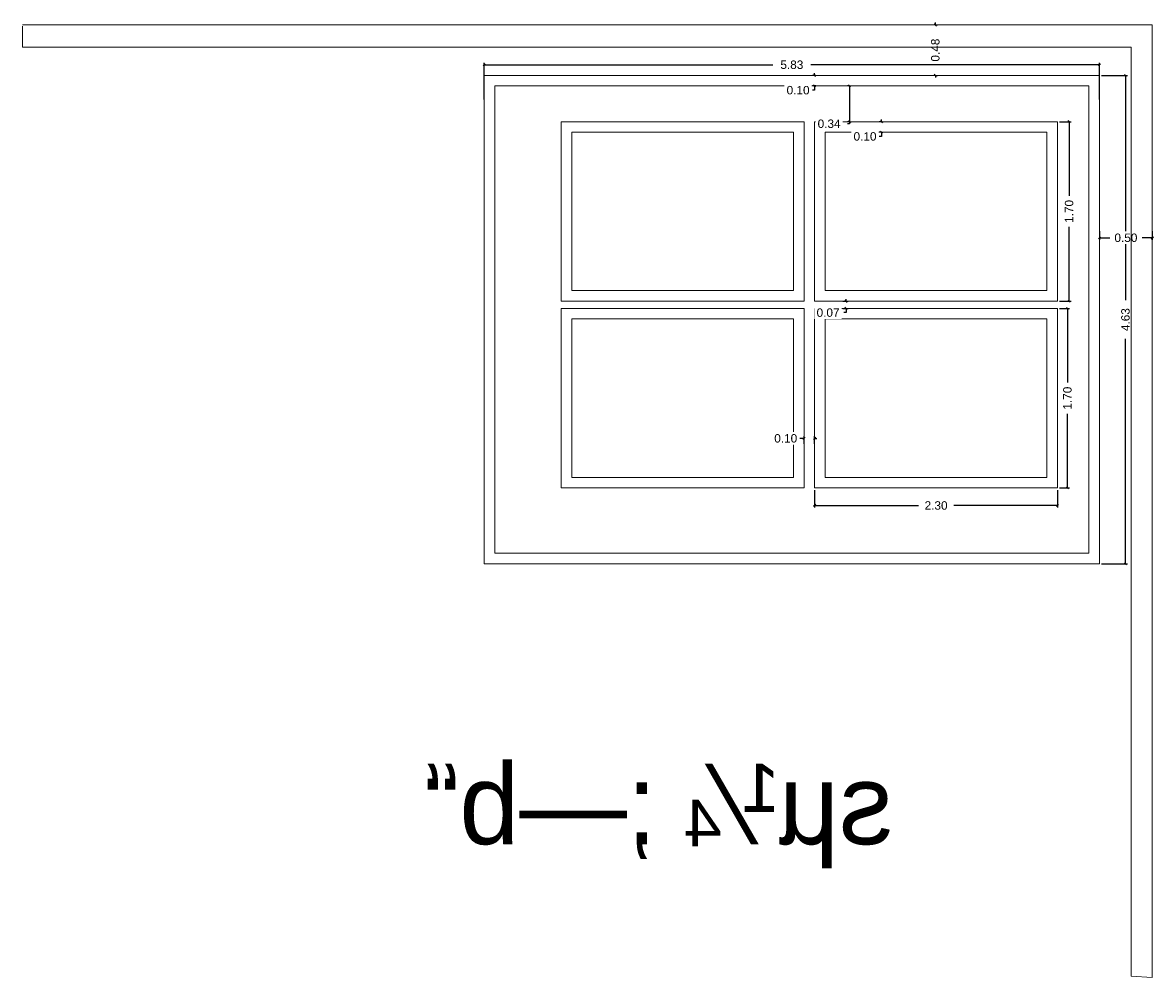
# Model space of a CAD drawing. Header units: inches. Extents: x 0 to 52.4, y -4.5 to 12.6.
# Tile 8 of 8: x 41.6 to 52.4, y 1.3 to 10.3. Entities that reach past the tile are written whole.
import ezdxf

# ---------------------------------------------------------------- set-up
doc = ezdxf.new("R2010")
doc.units = ezdxf.units.IN
doc.header["$MEASUREMENT"] = 0
doc.layers.add('A-GENM', color=13, linetype='Continuous', lineweight=9)
doc.layers.add('A-WALL', color=113, linetype='Continuous', lineweight=9)
doc.styles.add('Arial', font='txt', dxfattribs={"height": 0.08})
doc.styles.get("Standard").update_dxf_attribs({"font": 'nashkh.shx'})
doc.dimstyles.new('Copy of Standard', dxfattribs={"dimtxt": 0.08, "dimasz": 0.02, "dimexe": 0.02, "dimexo": 0.02, "dimgap": 0.09, "dimtad": 0, "dimtoh": 1, "dimzin": 0, "dimdsep": 46, "dimtxsty": 'Arial', "dimblk": 'OBLIQUE', "dimcen": 0.02, "dimclrt": 1, "dimadec": 0, "dimazin": 0, "dimtfac": 1, "dimtofl": 0, "dimtmove": 0, "dimatfit": 3, "dimfxl": 1, "dimtfill": 1, "dimtolj": 1, "dimtzin": 0, "dimarcsym": 1})

# ---------------------------------------------------------------- blocks, each defined once
blk = doc.blocks.new('Generic Models 5 - Generic Models 3-136406-Site')
at = {"layer": 'A-GENM'}
for p, q in [((12.265, -0.403), (6.437, -0.403)), ((6.437, -0.403), (6.437, -5.029)), ((6.437, -5.029), (6.437, -0.403)), ((6.437, -0.403), (12.265, -0.403)), ((6.437, -0.403), (6.437, -0.403)), ((12.265, -5.029), (12.265, -0.403)), ((12.265, -0.403), (12.265, -5.029)), ((12.265, -0.403), (12.265, -0.403)), ((6.537, -0.503), (6.537, -4.929)), ((12.165, -0.503), (6.537, -0.503)), ((6.537, -0.503), (12.165, -0.503)), ((6.537, -4.929), (6.537, -0.503)), ((6.537, -0.503), (6.537, -0.503)), ((12.165, -4.929), (12.165, -0.503)), ((12.165, -0.503), (12.165, -4.929)), ((12.165, -0.503), (12.165, -0.503)), ((7.167, -0.841), (9.467, -0.841)), ((7.167, -2.541), (7.167, -0.841)), ((7.167, -0.841), (7.167, -2.541)), ((9.467, -0.841), (7.167, -0.841)), ((7.167, -0.841), (7.167, -0.841)), ((9.467, -0.841), (9.467, -2.541)), ((9.467, -2.541), (9.467, -0.841)), ((9.467, -0.841), (9.467, -0.841)), ((9.567, -2.541), (9.567, -0.841)), ((9.567, -0.841), (11.867, -0.841)), ((11.867, -0.841), (9.567, -0.841)), ((9.567, -0.841), (9.567, -2.541)), ((9.567, -0.841), (9.567, -0.841)), ((11.867, -0.841), (11.867, -2.541)), ((11.867, -2.541), (11.867, -0.841)), ((11.867, -0.841), (11.867, -0.841)), ((7.267, -0.941), (9.367, -0.941)), ((7.267, -2.441), (7.267, -0.941)), ((7.267, -0.941), (7.267, -2.441)), ((9.367, -0.941), (7.267, -0.941)), ((7.267, -0.941), (7.267, -0.941)), ((9.367, -0.941), (9.367, -2.441)), ((9.367, -2.441), (9.367, -0.941)), ((9.367, -0.941), (9.367, -0.941)), ((9.667, -0.941), (11.767, -0.941)), ((9.667, -2.441), (9.667, -0.941)), ((9.667, -0.941), (9.667, -2.441)), ((11.767, -0.941), (9.667, -0.941)), ((9.667, -0.941), (9.667, -0.941)), ((11.767, -0.941), (11.767, -2.441)), ((11.767, -2.441), (11.767, -0.941)), ((11.767, -0.941), (11.767, -0.941)), ((9.367, -2.441), (7.267, -2.441)), ((7.267, -2.441), (9.367, -2.441)), ((7.267, -2.441), (7.267, -2.441)), ((9.367, -2.441), (9.367, -2.441)), ((11.767, -2.441), (9.667, -2.441)), ((9.667, -2.441), (11.767, -2.441)), ((9.667, -2.441), (9.667, -2.441)), ((11.767, -2.441), (11.767, -2.441)), ((9.467, -2.541), (7.167, -2.541)), ((7.167, -2.541), (9.467, -2.541)), ((7.167, -2.541), (7.167, -2.541)), ((9.467, -2.541), (9.467, -2.541)), ((11.867, -2.541), (9.567, -2.541)), ((9.567, -2.541), (11.867, -2.541)), ((9.567, -2.541), (9.567, -2.541)), ((11.867, -2.541), (11.867, -2.541)), ((7.167, -4.31), (7.167, -2.61)), ((7.167, -2.61), (9.467, -2.61)), ((9.467, -2.61), (7.167, -2.61)), ((7.167, -2.61), (7.167, -4.31)), ((7.167, -2.61), (7.167, -2.61)), ((9.467, -2.61), (9.467, -4.31)), ((9.467, -4.31), (9.467, -2.61)), ((9.467, -2.61), (9.467, -2.61)), ((9.567, -2.61), (11.867, -2.61)), ((9.567, -4.31), (9.567, -2.61)), ((9.567, -2.61), (9.567, -4.31)), ((11.867, -2.61), (9.567, -2.61)), ((9.567, -2.61), (9.567, -2.61)), ((11.867, -2.61), (11.867, -4.31)), ((11.867, -4.31), (11.867, -2.61)), ((11.867, -2.61), (11.867, -2.61)), ((7.267, -2.71), (9.367, -2.71)), ((7.267, -4.21), (7.267, -2.71)), ((7.267, -2.71), (7.267, -4.21)), ((9.367, -2.71), (7.267, -2.71)), ((7.267, -2.71), (7.267, -2.71)), ((9.367, -2.71), (9.367, -4.21)), ((9.367, -4.21), (9.367, -2.71)), ((9.367, -2.71), (9.367, -2.71)), ((9.667, -2.71), (11.767, -2.71)), ((9.667, -4.21), (9.667, -2.71)), ((9.667, -2.71), (9.667, -4.21)), ((11.767, -2.71), (9.667, -2.71)), ((9.667, -2.71), (9.667, -2.71)), ((11.767, -2.71), (11.767, -4.21)), ((11.767, -4.21), (11.767, -2.71)), ((11.767, -2.71), (11.767, -2.71)), ((9.367, -4.21), (7.267, -4.21)), ((7.267, -4.21), (9.367, -4.21)), ((7.267, -4.21), (7.267, -4.21)), ((9.367, -4.21), (9.367, -4.21)), ((11.767, -4.21), (9.667, -4.21)), ((9.667, -4.21), (11.767, -4.21)), ((9.667, -4.21), (9.667, -4.21)), ((11.767, -4.21), (11.767, -4.21)), ((9.467, -4.31), (7.167, -4.31)), ((7.167, -4.31), (9.467, -4.31)), ((7.167, -4.31), (7.167, -4.31)), ((9.467, -4.31), (9.467, -4.31)), ((11.867, -4.31), (9.567, -4.31)), ((9.567, -4.31), (11.867, -4.31)), ((9.567, -4.31), (9.567, -4.31)), ((11.867, -4.31), (11.867, -4.31)), ((6.437, -5.029), (12.265, -5.029)), ((12.265, -5.029), (6.437, -5.029)), ((6.437, -5.029), (6.437, -5.029)), ((6.537, -4.929), (12.165, -4.929)), ((12.165, -4.929), (6.537, -4.929)), ((6.537, -4.929), (6.537, -4.929)), ((12.165, -4.929), (12.165, -4.929)), ((12.265, -5.029), (12.265, -5.029))]:
    blk.add_line(p, q, dxfattribs=at)
blk = doc.blocks.new('_Oblique')
at = {"color": 0, "linetype": 'ByBlock', "lineweight": -2}
blk.add_line((-0.5, -0.5), (0.5, 0.5), dxfattribs=at)
blk = doc.blocks.new('*D94')
at = {"color": 0, "lineweight": -2, "transparency": 16777216}
for p, q in [((50.291, 10.298), (50.291, 10.318)), ((50.302, 10.298), (50.311, 10.298)), ((50.291, 9.818), (50.291, 9.798)), ((50.302, 9.818), (50.311, 9.818))]:
    blk.add_line(p, q, dxfattribs=at)
at = {"layer": 'Defpoints', "color": 0, "transparency": 16777216}
for p in [(50.282, 10.298), (50.282, 9.818), (50.291, 9.818)]:
    blk.add_point(p, dxfattribs=at)
at = {"color": 0, "lineweight": -2, "transparency": 16777216, "xscale": 0.02, "yscale": 0.02, "zscale": 0.02}
for p, rotation in [((50.291, 10.298), 270), ((50.291, 9.818), 90)]:
    blk.add_blockref('_Oblique', p, dxfattribs=dict(at, rotation=rotation))
at = {"color": 1, "transparency": 16777216, "insert": (50.291, 10.058), "char_height": 0.08, "attachment_point": 5, "rotation": 90, "style": 'Arial', "bg_fill": 3, "box_fill_scale": 1.25, "bg_fill_color": 256, "bg_fill_true_color": 13158600, "bg_fill_transparency": 0}
blk.add_mtext('\\A1;0.48', dxfattribs=at)
blk = doc.blocks.new('*D95')
at = {"color": 0, "lineweight": -2, "transparency": 16777216}
for p, q in [((46.018, 9.589), (46.018, 9.939)), ((46.018, 9.919), (48.751, 9.919)), ((51.846, 9.919), (49.113, 9.919)), ((51.846, 9.589), (51.846, 9.939))]:
    blk.add_line(p, q, dxfattribs=at)
at = {"layer": 'Defpoints', "color": 0, "transparency": 16777216}
for p in [(51.846, 9.919), (46.018, 9.569), (51.846, 9.569)]:
    blk.add_point(p, dxfattribs=at)
at = {"color": 0, "lineweight": -2, "transparency": 16777216, "xscale": 0.02, "yscale": 0.02, "zscale": 0.02, "rotation": 180}
blk.add_blockref('_Oblique', (46.018, 9.919), dxfattribs=at)
at = {"color": 0, "lineweight": -2, "transparency": 16777216, "xscale": 0.02, "yscale": 0.02, "zscale": 0.02}
blk.add_blockref('_Oblique', (51.846, 9.919), dxfattribs=at)
at = {"color": 1, "transparency": 16777216, "insert": (48.932, 9.919), "char_height": 0.08, "attachment_point": 5, "style": 'Arial', "bg_fill": 3, "box_fill_scale": 1.25, "bg_fill_color": 256, "bg_fill_true_color": 13158600, "bg_fill_transparency": 0}
blk.add_mtext('\\A1;5.83', dxfattribs=at)
blk = doc.blocks.new('*D96')
at = {"color": 0, "lineweight": -2, "transparency": 16777216}
for p, q in [((49.158, 9.818), (49.126, 9.818)), ((49.146, 9.818), (49.146, 9.838)), ((49.158, 9.718), (49.126, 9.718)), ((49.146, 9.678), (49.126, 9.678)), ((49.146, 9.718), (49.146, 9.678))]:
    blk.add_line(p, q, dxfattribs=at)
at = {"layer": 'Defpoints', "color": 0, "transparency": 16777216}
for p in [(49.178, 9.818), (49.178, 9.718)]:
    blk.add_point(p, dxfattribs=at)
at = {"color": 0, "lineweight": -2, "transparency": 16777216, "xscale": 0.02, "yscale": 0.02, "zscale": 0.02}
for p, rotation in [((49.146, 9.818), 270), ((49.146, 9.718), 90)]:
    blk.add_blockref('_Oblique', p, dxfattribs=dict(at, rotation=rotation))
at = {"color": 1, "transparency": 16777216, "insert": (48.991, 9.678), "char_height": 0.08, "attachment_point": 5, "style": 'Arial', "bg_fill": 3, "box_fill_scale": 1.25, "bg_fill_color": 256, "bg_fill_true_color": 13158600, "bg_fill_transparency": 0}
blk.add_mtext('\\A1;0.10', dxfattribs=at)
at = {"layer": 'Defpoints', "color": 0, "transparency": 16777216}
blk.add_point((49.146, 9.718), dxfattribs=at)
blk = doc.blocks.new('*D97')
at = {"color": 0, "lineweight": -2, "transparency": 16777216}
for p, q in [((49.478, 9.718), (49.458, 9.718)), ((49.478, 9.718), (49.478, 9.38)), ((49.478, 9.38), (49.458, 9.38)), ((49.478, 9.36), (49.458, 9.36)), ((49.478, 9.38), (49.478, 9.36))]:
    blk.add_line(p, q, dxfattribs=at)
at = {"layer": 'Defpoints', "color": 0, "transparency": 16777216}
for p in [(49.498, 9.718), (49.478, 9.38), (49.498, 9.38)]:
    blk.add_point(p, dxfattribs=at)
at = {"color": 0, "lineweight": -2, "transparency": 16777216, "xscale": 0.02, "yscale": 0.02, "zscale": 0.02}
for p, rotation in [((49.478, 9.718), 90), ((49.478, 9.38), 270)]:
    blk.add_blockref('_Oblique', p, dxfattribs=dict(at, rotation=rotation))
at = {"color": 1, "transparency": 16777216, "insert": (49.285, 9.36), "char_height": 0.08, "attachment_point": 5, "style": 'Arial', "bg_fill": 3, "box_fill_scale": 1.25, "bg_fill_color": 256, "bg_fill_true_color": 13158600, "bg_fill_transparency": 0}
blk.add_mtext('\\A1;0.34', dxfattribs=at)
blk = doc.blocks.new('*D98')
at = {"color": 0, "lineweight": -2, "transparency": 16777216}
for p, q in [((49.78, 9.38), (49.76, 9.38)), ((49.78, 9.38), (49.78, 9.4)), ((49.78, 9.28), (49.76, 9.28)), ((49.78, 9.24), (49.76, 9.24)), ((49.78, 9.28), (49.78, 9.24))]:
    blk.add_line(p, q, dxfattribs=at)
at = {"layer": 'Defpoints', "color": 0, "transparency": 16777216}
blk.add_point((49.8, 9.38), dxfattribs=at)
at = {"color": 0, "lineweight": -2, "transparency": 16777216, "xscale": 0.02, "yscale": 0.02, "zscale": 0.02}
for p, rotation in [((49.78, 9.38), 270), ((49.78, 9.28), 90)]:
    blk.add_blockref('_Oblique', p, dxfattribs=dict(at, rotation=rotation))
at = {"color": 1, "transparency": 16777216, "insert": (49.625, 9.24), "char_height": 0.08, "attachment_point": 5, "style": 'Arial', "bg_fill": 3, "box_fill_scale": 1.25, "bg_fill_color": 256, "bg_fill_true_color": 13158600, "bg_fill_transparency": 0}
blk.add_mtext('\\A1;0.10', dxfattribs=at)
at = {"layer": 'Defpoints', "color": 0, "transparency": 16777216}
for p in [(49.78, 9.28), (49.8, 9.28)]:
    blk.add_point(p, dxfattribs=at)
blk = doc.blocks.new('*D99')
at = {"color": 0, "lineweight": -2, "transparency": 16777216}
for p, q in [((51.468, 9.38), (51.578, 9.38)), ((51.558, 9.38), (51.558, 8.676)), ((51.558, 7.68), (51.558, 8.383)), ((51.468, 7.68), (51.578, 7.68))]:
    blk.add_line(p, q, dxfattribs=at)
at = {"layer": 'Defpoints', "color": 0, "transparency": 16777216}
for p in [(51.448, 9.38), (51.448, 7.68), (51.558, 7.68)]:
    blk.add_point(p, dxfattribs=at)
at = {"color": 0, "lineweight": -2, "transparency": 16777216, "xscale": 0.02, "yscale": 0.02, "zscale": 0.02}
for p, rotation in [((51.558, 9.38), 90), ((51.558, 7.68), 270)]:
    blk.add_blockref('_Oblique', p, dxfattribs=dict(at, rotation=rotation))
at = {"color": 1, "transparency": 16777216, "insert": (51.558, 8.53), "char_height": 0.08, "attachment_point": 5, "rotation": 90, "style": 'Arial', "bg_fill": 3, "box_fill_scale": 1.25, "bg_fill_color": 256, "bg_fill_true_color": 13158600, "bg_fill_transparency": 0}
blk.add_mtext('\\A1;1.70', dxfattribs=at)
blk = doc.blocks.new('*D100')
at = {"color": 0, "lineweight": -2, "transparency": 16777216}
for p, q in [((51.468, 7.611), (51.562, 7.611)), ((51.542, 7.611), (51.542, 6.908)), ((51.542, 5.911), (51.542, 6.614)), ((51.468, 5.911), (51.562, 5.911))]:
    blk.add_line(p, q, dxfattribs=at)
at = {"layer": 'Defpoints', "color": 0, "transparency": 16777216}
for p in [(51.448, 7.611), (51.448, 5.911), (51.542, 5.911)]:
    blk.add_point(p, dxfattribs=at)
at = {"color": 0, "lineweight": -2, "transparency": 16777216, "xscale": 0.02, "yscale": 0.02, "zscale": 0.02}
for p, rotation in [((51.542, 7.611), 90), ((51.542, 5.911), 270)]:
    blk.add_blockref('_Oblique', p, dxfattribs=dict(at, rotation=rotation))
at = {"color": 1, "transparency": 16777216, "insert": (51.542, 6.761), "char_height": 0.08, "attachment_point": 5, "rotation": 90, "style": 'Arial', "bg_fill": 3, "box_fill_scale": 1.25, "bg_fill_color": 256, "bg_fill_true_color": 13158600, "bg_fill_transparency": 0}
blk.add_mtext('\\A1;1.70', dxfattribs=at)
blk = doc.blocks.new('*D101')
at = {"color": 0, "lineweight": -2, "transparency": 16777216}
for p, q in [((49.148, 5.891), (49.148, 5.724)), ((51.448, 5.891), (51.448, 5.724)), ((49.148, 5.744), (50.13, 5.744)), ((51.448, 5.744), (50.466, 5.744))]:
    blk.add_line(p, q, dxfattribs=at)
at = {"layer": 'Defpoints', "color": 0, "transparency": 16777216}
for p in [(49.148, 5.911), (51.448, 5.911), (51.448, 5.744)]:
    blk.add_point(p, dxfattribs=at)
at = {"color": 0, "lineweight": -2, "transparency": 16777216, "xscale": 0.02, "yscale": 0.02, "zscale": 0.02, "rotation": 180}
blk.add_blockref('_Oblique', (49.148, 5.744), dxfattribs=at)
at = {"color": 0, "lineweight": -2, "transparency": 16777216, "xscale": 0.02, "yscale": 0.02, "zscale": 0.02}
blk.add_blockref('_Oblique', (51.448, 5.744), dxfattribs=at)
at = {"color": 1, "transparency": 16777216, "insert": (50.298, 5.744), "char_height": 0.08, "attachment_point": 5, "style": 'Arial', "bg_fill": 3, "box_fill_scale": 1.25, "bg_fill_color": 256, "bg_fill_true_color": 13158600, "bg_fill_transparency": 0}
blk.add_mtext('\\A1;2.30', dxfattribs=at)
blk = doc.blocks.new('*D102')
at = {"color": 0, "lineweight": -2, "transparency": 16777216}
for p, q in [((49.048, 6.38), (49.008, 6.38)), ((49.048, 6.327), (49.048, 6.4)), ((49.148, 6.327), (49.148, 6.4)), ((49.148, 6.38), (49.168, 6.38))]:
    blk.add_line(p, q, dxfattribs=at)
at = {"layer": 'Defpoints', "color": 0, "transparency": 16777216}
blk.add_point((49.148, 6.307), dxfattribs=at)
at = {"color": 0, "lineweight": -2, "transparency": 16777216, "xscale": 0.02, "yscale": 0.02, "zscale": 0.02}
blk.add_blockref('_Oblique', (49.048, 6.38), dxfattribs=at)
at = {"color": 0, "lineweight": -2, "transparency": 16777216, "xscale": 0.02, "yscale": 0.02, "zscale": 0.02, "rotation": 180}
blk.add_blockref('_Oblique', (49.148, 6.38), dxfattribs=at)
at = {"color": 1, "transparency": 16777216, "insert": (48.874, 6.38), "char_height": 0.08, "attachment_point": 5, "style": 'Arial', "bg_fill": 3, "box_fill_scale": 1.25, "bg_fill_color": 256, "bg_fill_true_color": 13158600, "bg_fill_transparency": 0}
blk.add_mtext('\\A1;0.10', dxfattribs=at)
at = {"layer": 'Defpoints', "color": 0, "transparency": 16777216}
for p in [(49.048, 6.38), (49.048, 6.307)]:
    blk.add_point(p, dxfattribs=at)
blk = doc.blocks.new('*D103')
at = {"color": 0, "lineweight": -2, "transparency": 16777216}
for p, q in [((49.416, 7.68), (49.465, 7.68)), ((49.416, 7.611), (49.465, 7.611)), ((49.445, 7.68), (49.445, 7.7)), ((49.445, 7.611), (49.445, 7.571)), ((49.445, 7.571), (49.425, 7.571))]:
    blk.add_line(p, q, dxfattribs=at)
at = {"color": 0, "lineweight": -2, "transparency": 16777216, "xscale": 0.02, "yscale": 0.02, "zscale": 0.02}
for p, rotation in [((49.445, 7.68), 270), ((49.445, 7.611), 90)]:
    blk.add_blockref('_Oblique', p, dxfattribs=dict(at, rotation=rotation))
at = {"color": 1, "transparency": 16777216, "insert": (49.275, 7.571), "char_height": 0.08, "attachment_point": 5, "style": 'Arial', "bg_fill": 3, "box_fill_scale": 1.25, "bg_fill_color": 256, "bg_fill_true_color": 13158600, "bg_fill_transparency": 0}
blk.add_mtext('\\A1;0.07', dxfattribs=at)
at = {"layer": 'Defpoints', "color": 0, "transparency": 16777216}
for p in [(49.396, 7.68), (49.396, 7.611), (49.445, 7.611)]:
    blk.add_point(p, dxfattribs=at)
blk = doc.blocks.new('*D104')
at = {"color": 0, "lineweight": -2, "transparency": 16777216}
for p, q in [((51.866, 9.818), (52.112, 9.818)), ((52.092, 9.818), (52.092, 7.688)), ((52.092, 5.192), (52.092, 7.322)), ((51.866, 5.192), (52.112, 5.192))]:
    blk.add_line(p, q, dxfattribs=at)
at = {"layer": 'Defpoints', "color": 0, "transparency": 16777216}
for p in [(51.846, 9.818), (52.092, 9.818), (51.846, 5.192)]:
    blk.add_point(p, dxfattribs=at)
at = {"color": 0, "lineweight": -2, "transparency": 16777216, "xscale": 0.02, "yscale": 0.02, "zscale": 0.02}
for p, rotation in [((52.092, 9.818), 90), ((52.092, 5.192), 270)]:
    blk.add_blockref('_Oblique', p, dxfattribs=dict(at, rotation=rotation))
at = {"color": 1, "transparency": 16777216, "insert": (52.092, 7.505), "char_height": 0.08, "attachment_point": 5, "rotation": 90, "style": 'Arial', "bg_fill": 3, "box_fill_scale": 1.25, "bg_fill_color": 256, "bg_fill_true_color": 13158600, "bg_fill_transparency": 0}
blk.add_mtext('\\A1;4.63', dxfattribs=at)
blk = doc.blocks.new('*D105')
at = {"color": 0, "lineweight": -2, "transparency": 16777216}
for p, q in [((51.846, 8.344), (51.846, 8.26)), ((51.846, 8.28), (51.943, 8.28)), ((52.346, 8.28), (52.25, 8.28)), ((52.346, 8.344), (52.346, 8.26))]:
    blk.add_line(p, q, dxfattribs=at)
at = {"layer": 'Defpoints', "color": 0, "transparency": 16777216}
for p in [(51.846, 8.364), (52.346, 8.364), (52.346, 8.28)]:
    blk.add_point(p, dxfattribs=at)
at = {"color": 0, "lineweight": -2, "transparency": 16777216, "xscale": 0.02, "yscale": 0.02, "zscale": 0.02, "rotation": 180}
blk.add_blockref('_Oblique', (51.846, 8.28), dxfattribs=at)
at = {"color": 0, "lineweight": -2, "transparency": 16777216, "xscale": 0.02, "yscale": 0.02, "zscale": 0.02}
blk.add_blockref('_Oblique', (52.346, 8.28), dxfattribs=at)
at = {"color": 1, "transparency": 16777216, "insert": (52.096, 8.28), "char_height": 0.08, "attachment_point": 5, "style": 'Arial', "bg_fill": 3, "box_fill_scale": 1.25, "bg_fill_color": 256, "bg_fill_true_color": 13158600, "bg_fill_transparency": 0}
blk.add_mtext('\\A1;0.50', dxfattribs=at)

msp = doc.modelspace()

# ---------------------------------------------------------------- linework, layer by layer
at = {"layer": 'A-GENM'}
msp.add_line((41.646, 10.298), (41.646, 10.298), dxfattribs=at)
at = {"layer": 'A-WALL'}
for p, q in [((52.346, 10.298), (41.646, 10.298)), ((41.646, 10.298), (52.346, 10.298)), ((41.646, 10.085), (41.646, 10.285)), ((52.346, 1.274), (52.346, 10.298)), ((52.346, 10.298), (52.346, 1.274)), ((52.346, 10.298), (52.346, 10.298)), ((52.346, 1.274), (52.146, 1.285)), ((52.346, 1.274), (52.346, 1.274))]:
    msp.add_line(p, q, dxfattribs=at)

# ---------------------------------------------------------------- block references
at = {"layer": 'A-GENM'}
msp.add_blockref('Generic Models 5 - Generic Models 3-136406-Site', (39.581, 10.221), dxfattribs=at)

# ---------------------------------------------------------------- texts
at = {"text_generation_flag": 2}
msp.add_text('sµ¼ ;—b“', height=0.7633, dxfattribs=at).set_placement((49.888, 2.536))

# ---------------------------------------------------------------- next in the draw order: dimensions: what is measured, and where the dimension line sits
for base, p1, p2, picture, middle in [((50.291, 9.818), (50.282, 10.298), (50.282, 9.818), '*D94', (50.291, 10.058)), ((51.558, 7.68), (51.448, 9.38), (51.448, 7.68), '*D99', (51.558, 8.53)), ((49.445, 7.611), (49.396, 7.68), (49.396, 7.611), '*D103', (49.275, 7.571))]:
    dim = msp.add_linear_dim(base=base, p1=p1, p2=p2, angle=90, dimstyle='Copy of Standard')
    dim.commit()
    dim.dimension.update_dxf_attribs({"geometry": picture, "text_midpoint": middle})
dim = msp.add_linear_dim(base=(49.048, 6.38), p1=(49.148, 6.307), p2=(49.048, 6.307), dimstyle='Copy of Standard')
dim.commit()
dim.dimension.update_dxf_attribs({"geometry": '*D102', "text_midpoint": (48.874, 6.38)})

# ---------------------------------------------------------------- next in the draw order: linework, layer by layer
at = {"layer": 'A-WALL'}
msp.add_line((52.146, 10.085), (41.646, 10.085), dxfattribs=at)

# ---------------------------------------------------------------- next in the draw order: dimensions: what is measured, and where the dimension line sits
dim = msp.add_linear_dim(base=(51.846, 9.919), p1=(46.018, 9.569), p2=(51.846, 9.569), dimstyle='Copy of Standard')
dim.commit()
dim.dimension.update_dxf_attribs({"geometry": '*D95', "text_midpoint": (48.932, 9.919)})
dim = msp.add_linear_dim(base=(51.542, 5.911), p1=(51.448, 7.611), p2=(51.448, 5.911), angle=90, dimstyle='Copy of Standard')
dim.commit()
dim.dimension.update_dxf_attribs({"geometry": '*D100', "text_midpoint": (51.542, 6.761)})

# ---------------------------------------------------------------- next in the draw order: dimensions: what is measured, and where the dimension line sits
for base, p1, p2, picture, middle in [((49.146, 9.718), (49.178, 9.818), (49.178, 9.718), '*D96', (48.991, 9.678)), ((52.092, 9.818), (51.846, 5.192), (51.846, 9.818), '*D104', (52.092, 7.505))]:
    dim = msp.add_linear_dim(base=base, p1=p1, p2=p2, angle=90, dimstyle='Copy of Standard')
    dim.commit()
    dim.dimension.update_dxf_attribs({"geometry": picture, "text_midpoint": middle})
dim = msp.add_linear_dim(base=(51.448, 5.744), p1=(49.148, 5.911), p2=(51.448, 5.911), dimstyle='Copy of Standard')
dim.commit()
dim.dimension.update_dxf_attribs({"geometry": '*D101', "text_midpoint": (50.298, 5.744)})

# ---------------------------------------------------------------- next in the draw order: dimensions: what is measured, and where the dimension line sits
dim = msp.add_linear_dim(base=(49.478, 9.38), p1=(49.498, 9.718), p2=(49.498, 9.38), angle=90, dimstyle='Copy of Standard')
dim.commit()
dim.dimension.update_dxf_attribs({"geometry": '*D97', "text_midpoint": (49.285, 9.36)})
dim = msp.add_linear_dim(base=(52.346, 8.28), p1=(51.846, 8.364), p2=(52.346, 8.364), dimstyle='Copy of Standard')
dim.commit()
dim.dimension.update_dxf_attribs({"geometry": '*D105', "text_midpoint": (52.096, 8.28)})

# ---------------------------------------------------------------- next in the draw order: linework, layer by layer
msp.add_line((52.146, 1.285), (52.146, 10.085), dxfattribs=at)

# ---------------------------------------------------------------- next in the draw order: dimensions: what is measured, and where the dimension line sits
dim = msp.add_linear_dim(base=(49.78, 9.28), p1=(49.8, 9.38), p2=(49.8, 9.28), angle=90, dimstyle='Copy of Standard')
dim.commit()
dim.dimension.update_dxf_attribs({"geometry": '*D98', "text_midpoint": (49.625, 9.24)})

doc.saveas('drawing.dxf')
